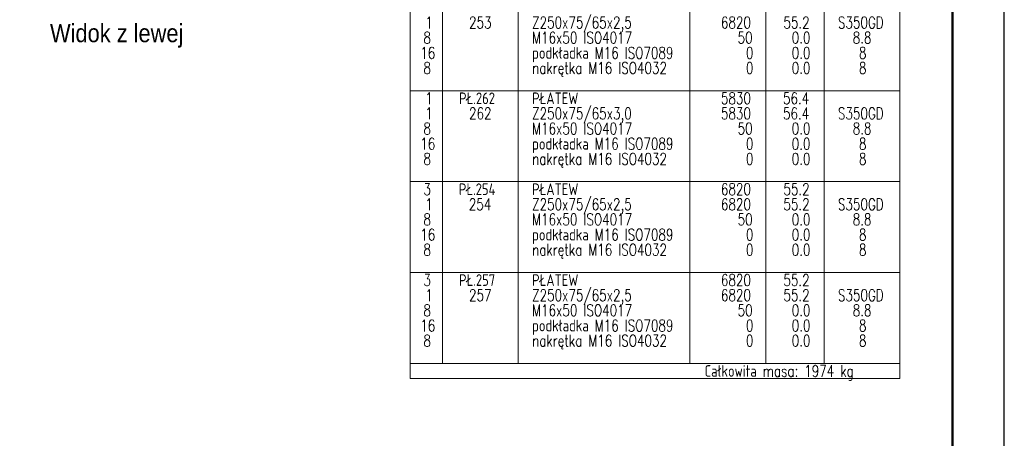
# Model space of a CAD drawing. Header units: millimetres. Extents: x -136 to 717, y 10101 to 10771.
# Tile 23 of 39: x 521 to 711, y 10229 to 10310. Entities that reach past the tile are written whole.
import ezdxf

# ---------------------------------------------------------------- set-up
doc = ezdxf.new("R2010")
doc.units = ezdxf.units.MM
doc.header["$LTSCALE"] = 10
doc.layers.add('_FORMATKA', color=8, linetype='Continuous', plot=False)
for name, color, linetype, lineweight in [('_RAMKA', 7, 'Continuous', 35), ('PS_DIM', 4, 'Continuous', 13), ('PS_TEXT', 3, 'Continuous', 18)]:
    doc.layers.add(name, color=color, linetype=linetype, lineweight=lineweight)
doc.styles.add('gil', font='txt', dxfattribs={"width": 0.9})
doc.styles.add('simplex', font='simplex.shx', dxfattribs={"width": 0.75})

# ---------------------------------------------------------------- blocks, each defined once
blk = doc.blocks.new('*U334')
at = {"layer": '_FORMATKA', "lineweight": -3}
blk.add_lwpolyline([(-841, 0), (0, 0), (0, 594), (-841, 594)], close=True, dxfattribs=at)
at = {"layer": '_RAMKA', "lineweight": -3, "const_width": 0.5}
blk.add_lwpolyline([(-811, 10), (-10, 10), (-10, 584), (-811, 584)], close=True, dxfattribs=at)
blk = doc.blocks.new('*X631')
at = {"color": 3, "style": 'gil', "width": 0.9}
blk.add_text('Widok z lewej', height=3.5, dxfattribs=at).set_placement((527.2, 10305.27))
blk = doc.blocks.new('*X672')
at = {"color": 7}
for p, q in [((596.76, 10544.52), (596.76, 10240.32)), ((691.26, 10240.32), (691.26, 10544.52)), ((596.76, 10240.32), (691.26, 10240.32))]:
    blk.add_line(p, q, dxfattribs=at)
at = {"color": 3}
for p, q in [((602.95, 10544.52), (602.95, 10243.25)), ((617.58, 10544.52), (617.58, 10243.25)), ((650.76, 10544.52), (650.76, 10243.25)), ((665.39, 10544.52), (665.39, 10243.25)), ((676.64, 10544.52), (676.64, 10243.25)), ((596.76, 10295.9), (691.26, 10295.9)), ((596.76, 10278.35), (691.26, 10278.35)), ((596.76, 10260.8), (691.26, 10260.8)), ((596.76, 10243.25), (691.26, 10243.25))]:
    blk.add_line(p, q, dxfattribs=at)
at = {"color": 4, "style": 'simplex', "width": 0.75}
for s, p in [('1', (599.66, 10307.93)), ('253', (608.1, 10307.93)), ('Z250x75/65x2,5', (620.28, 10307.93)), ('6820', (656.74, 10307.93)), ('55.2', (668.8, 10307.93)), ('S350GD', (679.33, 10307.93)), ('8', (599.3, 10305.01)), ('M16x50 ISO4017', (620.28, 10305.01)), ('50', (659.96, 10305.01)), ('0.0', (670.4, 10305.01)), ('8.8', (682.18, 10305.01)), ('16', (598.69, 10302.08)), ('podkładka M16 ISO7089', (620.28, 10302.08)), ('0', (661.56, 10302.08)), ('0.0', (670.4, 10302.08)), ('8', (683.39, 10302.08)), ('nakrętka M16 ISO4032', (620.28, 10299.16)), ('8', (599.3, 10299.16)), ('0', (661.56, 10299.16)), ('0.0', (670.4, 10299.16)), ('8', (683.39, 10299.16)), ('1', (599.66, 10290.38)), ('262', (608.1, 10290.38)), ('Z250x75/65x3,0', (620.28, 10290.38)), ('5830', (656.74, 10290.38)), ('56.4', (668.72, 10290.38)), ('S350GD', (679.33, 10290.38)), ('8', (599.3, 10287.46)), ('M16x50 ISO4017', (620.28, 10287.46)), ('50', (659.96, 10287.46)), ('0.0', (670.4, 10287.46)), ('8.8', (682.18, 10287.46)), ('16', (598.69, 10284.53)), ('podkładka M16 ISO7089', (620.28, 10284.53)), ('0', (661.56, 10284.53)), ('0.0', (670.4, 10284.53)), ('8', (683.39, 10284.53)), ('8', (599.3, 10281.61)), ('nakrętka M16 ISO4032', (620.28, 10281.61)), ('0', (661.56, 10281.61)), ('0.0', (670.4, 10281.61)), ('8', (683.39, 10281.61)), ('1', (599.66, 10272.83)), ('254', (608.06, 10272.83)), ('Z250x75/65x2,5', (620.28, 10272.83)), ('6820', (656.74, 10272.83)), ('55.2', (668.8, 10272.83)), ('S350GD', (679.33, 10272.83)), ('8', (599.3, 10269.91)), ('M16x50 ISO4017', (620.28, 10269.91)), ('50', (659.96, 10269.91)), ('0.0', (670.4, 10269.91)), ('8.8', (682.18, 10269.91)), ('16', (598.69, 10266.98)), ('podkładka M16 ISO7089', (620.28, 10266.98)), ('0', (661.56, 10266.98)), ('0.0', (670.4, 10266.98)), ('8', (683.39, 10266.98)), ('8', (599.3, 10264.06)), ('nakrętka M16 ISO4032', (620.28, 10264.06)), ('0', (661.56, 10264.06)), ('0.0', (670.4, 10264.06)), ('8', (683.39, 10264.06)), ('1', (599.66, 10255.28)), ('257', (608.1, 10255.28)), ('Z250x75/65x2,5', (620.28, 10255.28)), ('6820', (656.74, 10255.28)), ('55.2', (668.8, 10255.28)), ('S350GD', (679.33, 10255.28)), ('8', (599.3, 10252.36)), ('M16x50 ISO4017', (620.28, 10252.36)), ('50', (659.96, 10252.36)), ('0.0', (670.4, 10252.36)), ('8.8', (682.18, 10252.36)), ('podkładka M16 ISO7089', (620.28, 10249.43)), ('16', (598.69, 10249.43)), ('0', (661.56, 10249.43)), ('0.0', (670.4, 10249.43)), ('8', (683.39, 10249.43)), ('8', (599.3, 10246.51)), ('nakrętka M16 ISO4032', (620.28, 10246.51)), ('0', (661.56, 10246.51)), ('0.0', (670.4, 10246.51)), ('8', (683.39, 10246.51))]:
    blk.add_text(s, height=2.25, dxfattribs=at).set_placement(p)
at = {"color": 3, "style": 'simplex', "width": 0.75}
for s, p in [('PŁ.262', (606.17, 10293.31)), ('PŁATEW', (620.28, 10293.31)), ('1', (599.66, 10293.31)), ('5830', (656.74, 10293.31)), ('56.4', (668.72, 10293.31)), ('3', (599.3, 10275.76)), ('PŁ.254', (606.13, 10275.76)), ('PŁATEW', (620.28, 10275.76)), ('6820', (656.74, 10275.76)), ('55.2', (668.8, 10275.76)), ('3', (599.3, 10258.21)), ('PŁ.257', (606.17, 10258.21)), ('PŁATEW', (620.28, 10258.21)), ('6820', (656.74, 10258.21)), ('55.2', (668.8, 10258.21))]:
    blk.add_text(s, height=2.25, dxfattribs=at).set_placement(p)
at = {"color": 1, "style": 'simplex', "width": 0.75}
blk.add_text('Całkowita masa: 1974 kg', height=2.25, dxfattribs=at).set_placement((653.58, 10240.66))

msp = doc.modelspace()

# ---------------------------------------------------------------- block references
at = {"layer": 'PS_DIM'}
msp.add_blockref('*U334', (711.45, 10100.91), dxfattribs=at)
at = {"layer": 'PS_DIM', "color": 2, "linetype": 'Continuous'}
msp.add_blockref('*X672', (0, 0), dxfattribs=at)
at = {"layer": 'PS_TEXT'}
msp.add_blockref('*X631', (0, 0), dxfattribs=at)

doc.saveas('drawing.dxf')
